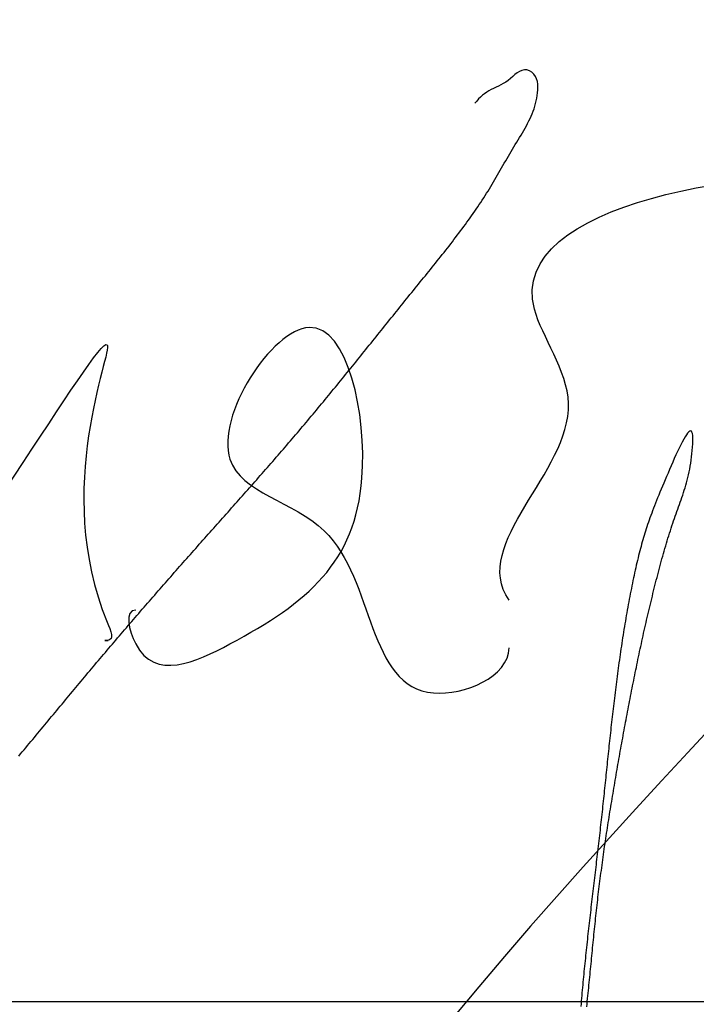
# Model space of a CAD drawing. Header units: millimetres. Extents: x 523431 to 527346, y -48565 to -47721.
# Tile 191 of 217: x 526767.77 to 526770.4, y -48539.76 to -48535.92. Entities that reach past the tile are written whole.
import ezdxf

# ---------------------------------------------------------------- set-up
doc = ezdxf.new("R2010")
doc.units = ezdxf.units.MM

# ---------------------------------------------------------------- blocks, each defined once
blk = doc.blocks.new('A$C0BD840A7')
at = {"color": 5, "start_tangent": (-0.346197, 0.938162)}
blk.add_spline([(4.2345, 8.3685), (4.2345, 5.7174), (5.168, 6.9938), (5.168, 5.9138), (5.168, 5.842), (5.1593, 5.842), (5.1712, 5.842)], degree=3, dxfattribs=at)
at = {"color": 5}
for points, start_tangent, end_tangent in [([(6.7322, 5.9997), (6.9638, 6.7648), (6.8311, 7.132), (8.2398, 7.6625), (5.225, 1.9005), (6.0172, 0.1088), (10.0616, 1.2755)], (-0.576065, 0.817404), (1, 0)), ([(5.2789, 5.9607), (5.2789, 5.8287), (5.6459, 5.8287), (6.1597, 6.4741), (5.9542, 7.0609), (5.6459, 6.5475), (6.0129, 6.2688), (6.4386, 5.6379), (6.7322, 5.814)], (-1, 0), (0, 1))]:
    blk.add_spline(points, degree=3, dxfattribs=dict(at, start_tangent=start_tangent, end_tangent=end_tangent))

msp = doc.modelspace()

# ---------------------------------------------------------------- linework, layer by layer
at = {"color": 174}
for p, q in [((526769.7069, -48536.1292), (526769.698, -48536.136)), ((526769.7159, -48536.1234), (526769.7069, -48536.1292)), ((526769.725, -48536.1193), (526769.7159, -48536.1234)), ((526769.7344, -48536.1173), (526769.725, -48536.1193)), ((526769.7442, -48536.1179), (526769.7344, -48536.1173)), ((526769.754, -48536.1213), (526769.7442, -48536.1179)), ((526769.7634, -48536.127), (526769.754, -48536.1213)), ((526769.7715, -48536.1344), (526769.7634, -48536.127)), ((526769.6619, -48536.1647), (526769.6525, -48536.1704)), ((526769.6711, -48536.1583), (526769.6619, -48536.1647)), ((526769.6802, -48536.1512), (526769.6711, -48536.1583)), ((526769.6891, -48536.1436), (526769.6802, -48536.1512)), ((526769.698, -48536.136), (526769.6891, -48536.1436)), ((526769.7778, -48536.143), (526769.7715, -48536.1344)), ((526769.7823, -48536.1525), (526769.7778, -48536.143)), ((526769.7852, -48536.1626), (526769.7823, -48536.1525)), ((526769.7868, -48536.1733), (526769.7852, -48536.1626)), ((526769.588, -48536.2044), (526769.5796, -48536.2101)), ((526769.5967, -48536.1992), (526769.588, -48536.2044)), ((526769.6057, -48536.1944), (526769.5967, -48536.1992)), ((526769.6148, -48536.1898), (526769.6057, -48536.1944)), ((526769.6242, -48536.1851), (526769.6148, -48536.1898)), ((526769.6336, -48536.1805), (526769.6242, -48536.1851)), ((526769.6431, -48536.1756), (526769.6336, -48536.1805)), ((526769.6525, -48536.1704), (526769.6431, -48536.1756)), ((526769.7848, -48536.2172), (526769.7861, -48536.2064)), ((526769.7861, -48536.2064), (526769.787, -48536.1954)), ((526769.7873, -48536.1843), (526769.7868, -48536.1733)), ((526769.787, -48536.1954), (526769.7873, -48536.1843)), ((526769.5492, -48536.2387), (526769.542, -48536.2466)), ((526769.5564, -48536.2308), (526769.5492, -48536.2387)), ((526769.5638, -48536.2234), (526769.5564, -48536.2308)), ((526769.5715, -48536.2164), (526769.5638, -48536.2234)), ((526769.5796, -48536.2101), (526769.5715, -48536.2164)), ((526769.7783, -48536.2485), (526769.7809, -48536.2383)), ((526769.7809, -48536.2383), (526769.783, -48536.2278)), ((526769.783, -48536.2278), (526769.7848, -48536.2172)), ((526769.7649, -48536.2881), (526769.7687, -48536.2784)), ((526769.7687, -48536.2784), (526769.7722, -48536.2685)), ((526769.7722, -48536.2685), (526769.7754, -48536.2586)), ((526769.7754, -48536.2586), (526769.7783, -48536.2485)), ((526769.7472, -48536.3258), (526769.752, -48536.3165)), ((526769.752, -48536.3165), (526769.7565, -48536.3072)), ((526769.7565, -48536.3072), (526769.7608, -48536.2977)), ((526769.7608, -48536.2977), (526769.7649, -48536.2881)), ((526769.7268, -48536.3625), (526769.7321, -48536.3534)), ((526769.7321, -48536.3534), (526769.7373, -48536.3443)), ((526769.7373, -48536.3443), (526769.7423, -48536.3352)), ((526769.7423, -48536.3352), (526769.7472, -48536.3258)), ((526769.6993, -48536.4076), (526769.7049, -48536.3986)), ((526769.7049, -48536.3986), (526769.7104, -48536.3896)), ((526769.7104, -48536.3896), (526769.7159, -48536.3805)), ((526769.7159, -48536.3805), (526769.7214, -48536.3715)), ((526769.7214, -48536.3715), (526769.7268, -48536.3625)), ((526769.6775, -48536.4438), (526769.6829, -48536.4347)), ((526769.6829, -48536.4347), (526769.6883, -48536.4256)), ((526769.6883, -48536.4256), (526769.6938, -48536.4166)), ((526769.6938, -48536.4166), (526769.6993, -48536.4076)), ((526769.6565, -48536.4803), (526769.6617, -48536.471)), ((526769.6617, -48536.471), (526769.6669, -48536.4619)), ((526769.6669, -48536.4619), (526769.6722, -48536.4528)), ((526769.6722, -48536.4528), (526769.6775, -48536.4438)), ((526769.6357, -48536.5168), (526769.6409, -48536.5076)), ((526769.6409, -48536.5076), (526769.6461, -48536.4985)), ((526769.6461, -48536.4985), (526769.6513, -48536.4894)), ((526769.6513, -48536.4894), (526769.6565, -48536.4803)), ((526769.6094, -48536.5622), (526769.6148, -48536.5532)), ((526769.6148, -48536.5532), (526769.6201, -48536.5441)), ((526769.6201, -48536.5441), (526769.6253, -48536.5351)), ((526769.6253, -48536.5351), (526769.6305, -48536.526)), ((526769.6305, -48536.526), (526769.6357, -48536.5168)), ((526769.5875, -48536.598), (526769.5931, -48536.5891)), ((526769.5931, -48536.5891), (526769.5986, -48536.5802)), ((526769.5986, -48536.5802), (526769.604, -48536.5711)), ((526769.604, -48536.5711), (526769.6094, -48536.5622)), ((526769.5648, -48536.6332), (526769.5705, -48536.6245)), ((526769.5705, -48536.6245), (526769.5762, -48536.6156)), ((526769.5762, -48536.6156), (526769.5819, -48536.6068)), ((526769.5819, -48536.6068), (526769.5875, -48536.598)), ((526769.5352, -48536.6766), (526769.5412, -48536.6679)), ((526769.5412, -48536.6679), (526769.5472, -48536.6593)), ((526769.5472, -48536.6593), (526769.5531, -48536.6506)), ((526769.5531, -48536.6506), (526769.559, -48536.642)), ((526769.559, -48536.642), (526769.5648, -48536.6332)), ((526769.5109, -48536.7108), (526769.517, -48536.7023)), ((526769.517, -48536.7023), (526769.5231, -48536.6938)), ((526769.5231, -48536.6938), (526769.5292, -48536.6852)), ((526769.5292, -48536.6852), (526769.5352, -48536.6766)), ((526769.4796, -48536.7531), (526769.4859, -48536.7447)), ((526769.4859, -48536.7447), (526769.4922, -48536.7363)), ((526769.4922, -48536.7363), (526769.4985, -48536.7278)), ((526769.4985, -48536.7278), (526769.5047, -48536.7194)), ((526769.5047, -48536.7194), (526769.5109, -48536.7108)), ((526769.4541, -48536.7866), (526769.4605, -48536.7783)), ((526769.4605, -48536.7783), (526769.4669, -48536.77)), ((526769.4669, -48536.77), (526769.4733, -48536.7615)), ((526769.4733, -48536.7615), (526769.4796, -48536.7531)), ((526769.4217, -48536.8282), (526769.4282, -48536.8199)), ((526769.4282, -48536.8199), (526769.4347, -48536.8115)), ((526769.4347, -48536.8115), (526769.4412, -48536.8033)), ((526769.4412, -48536.8033), (526769.4477, -48536.795)), ((526769.4477, -48536.795), (526769.4541, -48536.7866)), ((526769.3954, -48536.8611), (526769.402, -48536.8529)), ((526769.402, -48536.8529), (526769.4086, -48536.8447)), ((526769.4086, -48536.8447), (526769.4151, -48536.8364)), ((526769.4151, -48536.8364), (526769.4217, -48536.8282)), ((526769.3623, -48536.9022), (526769.3689, -48536.894)), ((526769.3689, -48536.894), (526769.3756, -48536.8858)), ((526769.3756, -48536.8858), (526769.3822, -48536.8776)), ((526769.3822, -48536.8776), (526769.3888, -48536.8694)), ((526769.3888, -48536.8694), (526769.3954, -48536.8611)), ((526769.3291, -48536.9432), (526769.3357, -48536.9351)), ((526769.3357, -48536.9351), (526769.3424, -48536.9269)), ((526769.3424, -48536.9269), (526769.349, -48536.9187)), ((526769.349, -48536.9187), (526769.3557, -48536.9104)), ((526769.3557, -48536.9104), (526769.3623, -48536.9022)), ((526769.3026, -48536.9761), (526769.3092, -48536.9679)), ((526769.3092, -48536.9679), (526769.3158, -48536.9597)), ((526769.3158, -48536.9597), (526769.3225, -48536.9514)), ((526769.3225, -48536.9514), (526769.3291, -48536.9432)), ((526769.2695, -48537.0171), (526769.2761, -48537.0089)), ((526769.2761, -48537.0089), (526769.2827, -48537.0006)), ((526769.2827, -48537.0006), (526769.2893, -48536.9924)), ((526769.2893, -48536.9924), (526769.2959, -48536.9842)), ((526769.2959, -48536.9842), (526769.3026, -48536.9761)), ((526769.2364, -48537.0581), (526769.243, -48537.0498)), ((526769.243, -48537.0498), (526769.2496, -48537.0416)), ((526769.2496, -48537.0416), (526769.2562, -48537.0335)), ((526769.2562, -48537.0335), (526769.2628, -48537.0253)), ((526769.2628, -48537.0253), (526769.2695, -48537.0171)), ((526769.21, -48537.0909), (526769.2166, -48537.0827)), ((526769.2166, -48537.0827), (526769.2232, -48537.0745)), ((526769.2232, -48537.0745), (526769.2298, -48537.0663)), ((526769.2298, -48537.0663), (526769.2364, -48537.0581)), ((526769.1771, -48537.1319), (526769.1837, -48537.1237)), ((526769.1837, -48537.1237), (526769.1903, -48537.1155)), ((526769.1903, -48537.1155), (526769.1969, -48537.1074)), ((526769.1969, -48537.1074), (526769.2035, -48537.0991)), ((526769.2035, -48537.0991), (526769.21, -48537.0909)), ((526769.1442, -48537.1729), (526769.1508, -48537.1648)), ((526769.1508, -48537.1648), (526769.1573, -48537.1566)), ((526769.1573, -48537.1566), (526769.1639, -48537.1483)), ((526769.1639, -48537.1483), (526769.1705, -48537.1401)), ((526769.1705, -48537.1401), (526769.1771, -48537.1319)), ((526769.1178, -48537.2057), (526769.1244, -48537.1975)), ((526769.1244, -48537.1975), (526769.131, -48537.1893)), ((526769.131, -48537.1893), (526769.1376, -48537.1811)), ((526769.1376, -48537.1811), (526769.1442, -48537.1729)), ((526769.0848, -48537.2466), (526769.0914, -48537.2384)), ((526769.0914, -48537.2384), (526769.098, -48537.2302)), ((526769.098, -48537.2302), (526769.1046, -48537.2221)), ((526769.1046, -48537.2221), (526769.1112, -48537.2139)), ((526769.1112, -48537.2139), (526769.1178, -48537.2057)), ((526769.0518, -48537.2874), (526769.0584, -48537.2793)), ((526769.0584, -48537.2793), (526769.065, -48537.2711)), ((526769.065, -48537.2711), (526769.0716, -48537.263)), ((526769.0716, -48537.263), (526769.0782, -48537.2548)), ((526769.0782, -48537.2548), (526769.0848, -48537.2466)), ((526769.0187, -48537.3282), (526769.0253, -48537.3201)), ((526769.0253, -48537.3201), (526769.0319, -48537.3119)), ((526769.0319, -48537.3119), (526769.0386, -48537.3038)), ((526769.0386, -48537.3038), (526769.0452, -48537.2956)), ((526769.0452, -48537.2956), (526769.0518, -48537.2874)), ((526768.9921, -48537.3608), (526768.9987, -48537.3527)), ((526768.9987, -48537.3527), (526769.0054, -48537.3444)), ((526769.0054, -48537.3444), (526769.012, -48537.3363)), ((526769.012, -48537.3363), (526769.0187, -48537.3282)), ((526768.9588, -48537.4013), (526768.9654, -48537.3933)), ((526768.9654, -48537.3933), (526768.9721, -48537.3851)), ((526768.9721, -48537.3851), (526768.9788, -48537.377)), ((526768.9788, -48537.377), (526768.9854, -48537.3689)), ((526768.9854, -48537.3689), (526768.9921, -48537.3608)), ((526768.9253, -48537.4418), (526768.932, -48537.4336)), ((526768.932, -48537.4336), (526768.9387, -48537.4256)), ((526768.9387, -48537.4256), (526768.9454, -48537.4175)), ((526768.9454, -48537.4175), (526768.9521, -48537.4094)), ((526768.9521, -48537.4094), (526768.9588, -48537.4013)), ((526768.8984, -48537.474), (526768.9051, -48537.466)), ((526768.9051, -48537.466), (526768.9118, -48537.4579)), ((526768.9118, -48537.4579), (526768.9185, -48537.4499)), ((526768.9185, -48537.4499), (526768.9253, -48537.4418)), ((526768.8645, -48537.5142), (526768.8713, -48537.5062)), ((526768.8713, -48537.5062), (526768.8781, -48537.4982)), ((526768.8781, -48537.4982), (526768.8848, -48537.4901)), ((526768.8848, -48537.4901), (526768.8916, -48537.482)), ((526768.8916, -48537.482), (526768.8984, -48537.474)), ((526768.8305, -48537.5542), (526768.8373, -48537.5462)), ((526768.8373, -48537.5462), (526768.8441, -48537.5382)), ((526768.8441, -48537.5382), (526768.8509, -48537.5302)), ((526768.8509, -48537.5302), (526768.8577, -48537.5222)), ((526768.8577, -48537.5222), (526768.8645, -48537.5142)), ((526770.3602, -48537.5465), (526770.3548, -48537.5558)), ((526770.3653, -48537.5385), (526770.3602, -48537.5465)), ((526770.3701, -48537.532), (526770.3653, -48537.5385)), ((526770.3745, -48537.5271), (526770.3701, -48537.532)), ((526770.3784, -48537.5241), (526770.3745, -48537.5271)), ((526770.3818, -48537.5231), (526770.3784, -48537.5241)), ((526770.3847, -48537.5242), (526770.3818, -48537.5231)), ((526770.3869, -48537.5276), (526770.3847, -48537.5242)), ((526770.3885, -48537.5333), (526770.3869, -48537.5276)), ((526770.3896, -48537.5411), (526770.3885, -48537.5333)), ((526770.3901, -48537.5505), (526770.3896, -48537.5411)), ((526768.7963, -48537.5941), (526768.8031, -48537.5861)), ((526768.8031, -48537.5861), (526768.81, -48537.5781)), ((526768.81, -48537.5781), (526768.8168, -48537.5701)), ((526768.8168, -48537.5701), (526768.8237, -48537.5622)), ((526768.8237, -48537.5622), (526768.8305, -48537.5542)), ((526770.3431, -48537.5778), (526770.337, -48537.5902)), ((526770.3491, -48537.5663), (526770.3431, -48537.5778)), ((526770.3548, -48537.5558), (526770.3491, -48537.5663)), ((526770.3882, -48537.5987), (526770.3892, -48537.5857)), ((526770.3892, -48537.5857), (526770.3899, -48537.5732)), ((526770.3899, -48537.5732), (526770.3902, -48537.5613)), ((526770.3902, -48537.5613), (526770.3901, -48537.5505)), ((526768.7619, -48537.6337), (526768.7688, -48537.6258)), ((526768.7688, -48537.6258), (526768.7756, -48537.6179)), ((526768.7756, -48537.6179), (526768.7825, -48537.6099)), ((526768.7825, -48537.6099), (526768.7894, -48537.602)), ((526768.7894, -48537.602), (526768.7963, -48537.5941)), ((526770.3245, -48537.6168), (526770.3182, -48537.6308)), ((526770.3308, -48537.6033), (526770.3245, -48537.6168)), ((526770.337, -48537.5902), (526770.3308, -48537.6033)), ((526770.3839, -48537.6368), (526770.3855, -48537.6244)), ((526770.3855, -48537.6244), (526770.3869, -48537.6117)), ((526770.3869, -48537.6117), (526770.3882, -48537.5987)), ((526768.7342, -48537.6654), (526768.7411, -48537.6575)), ((526768.7411, -48537.6575), (526768.7481, -48537.6496)), ((526768.7481, -48537.6496), (526768.755, -48537.6417)), ((526768.755, -48537.6417), (526768.7619, -48537.6337)), ((526770.3056, -48537.6592), (526770.2995, -48537.6733)), ((526770.3119, -48537.645), (526770.3056, -48537.6592)), ((526770.3182, -48537.6308), (526770.3119, -48537.645)), ((526770.378, -48537.6718), (526770.3801, -48537.6605)), ((526770.3801, -48537.6605), (526770.3821, -48537.6488)), ((526770.3821, -48537.6488), (526770.3839, -48537.6368)), ((526768.6996, -48537.705), (526768.7065, -48537.6971)), ((526768.7065, -48537.6971), (526768.7134, -48537.6892)), ((526768.7134, -48537.6892), (526768.7204, -48537.6812)), ((526768.7204, -48537.6812), (526768.7273, -48537.6733)), ((526768.7273, -48537.6733), (526768.7342, -48537.6654)), ((526770.2878, -48537.7006), (526770.2823, -48537.7136)), ((526770.2936, -48537.6872), (526770.2878, -48537.7006)), ((526770.2995, -48537.6733), (526770.2936, -48537.6872)), ((526770.3709, -48537.7043), (526770.3734, -48537.6937)), ((526770.3734, -48537.6937), (526770.3758, -48537.6829)), ((526770.3758, -48537.6829), (526770.378, -48537.6718)), ((526768.6648, -48537.7444), (526768.6718, -48537.7365)), ((526768.6718, -48537.7365), (526768.6787, -48537.7287)), ((526768.6787, -48537.7287), (526768.6857, -48537.7208)), ((526768.6857, -48537.7208), (526768.6926, -48537.7129)), ((526768.6926, -48537.7129), (526768.6996, -48537.705)), ((526770.2719, -48537.7384), (526770.267, -48537.7503)), ((526770.277, -48537.7262), (526770.2719, -48537.7384)), ((526770.2823, -48537.7136), (526770.277, -48537.7262)), ((526770.36, -48537.7443), (526770.3629, -48537.7346)), ((526770.3629, -48537.7346), (526770.3656, -48537.7247)), ((526770.3656, -48537.7247), (526770.3684, -48537.7146)), ((526770.3684, -48537.7146), (526770.3709, -48537.7043)), ((526768.63, -48537.7838), (526768.6369, -48537.7759)), ((526768.6369, -48537.7759), (526768.6439, -48537.7681)), ((526768.6439, -48537.7681), (526768.6509, -48537.7602)), ((526768.6509, -48537.7602), (526768.6579, -48537.7523)), ((526768.6579, -48537.7523), (526768.6648, -48537.7444)), ((526770.2576, -48537.7729), (526770.2533, -48537.7837)), ((526770.2622, -48537.7617), (526770.2576, -48537.7729)), ((526770.267, -48537.7503), (526770.2622, -48537.7617)), ((526770.3477, -48537.7819), (526770.3509, -48537.7727)), ((526770.3509, -48537.7727), (526770.354, -48537.7634)), ((526770.354, -48537.7634), (526770.357, -48537.7539)), ((526770.357, -48537.7539), (526770.36, -48537.7443)), ((526768.5951, -48537.8231), (526768.602, -48537.8153)), ((526768.602, -48537.8153), (526768.609, -48537.8074)), ((526768.609, -48537.8074), (526768.616, -48537.7995)), ((526768.616, -48537.7995), (526768.623, -48537.7917)), ((526768.623, -48537.7917), (526768.63, -48537.7838)), ((526770.241, -48537.8144), (526770.2373, -48537.8242)), ((526770.245, -48537.8045), (526770.241, -48537.8144)), ((526770.249, -48537.7942), (526770.245, -48537.8045)), ((526770.2533, -48537.7837), (526770.249, -48537.7942)), ((526770.3315, -48537.8274), (526770.3348, -48537.8183)), ((526770.3348, -48537.8183), (526770.338, -48537.8092)), ((526770.338, -48537.8092), (526770.3413, -48537.8002)), ((526770.3413, -48537.8002), (526770.3445, -48537.7911)), ((526770.3445, -48537.7911), (526770.3477, -48537.7819)), ((526768.5601, -48537.8624), (526768.5671, -48537.8546)), ((526768.5671, -48537.8546), (526768.5741, -48537.8467)), ((526768.5741, -48537.8467), (526768.5811, -48537.8389)), ((526768.5811, -48537.8389), (526768.5881, -48537.831)), ((526768.5881, -48537.831), (526768.5951, -48537.8231)), ((526770.2267, -48537.8522), (526770.2235, -48537.8612)), ((526770.2301, -48537.8431), (526770.2267, -48537.8522)), ((526770.2336, -48537.8337), (526770.2301, -48537.8431)), ((526770.2373, -48537.8242), (526770.2336, -48537.8337)), ((526770.3184, -48537.864), (526770.3217, -48537.8547)), ((526770.3217, -48537.8547), (526770.3249, -48537.8455)), ((526770.3249, -48537.8455), (526770.3282, -48537.8364)), ((526770.3282, -48537.8364), (526770.3315, -48537.8274)), ((526768.5251, -48537.9017), (526768.5321, -48537.8939)), ((526768.5321, -48537.8939), (526768.5391, -48537.886)), ((526768.5391, -48537.886), (526768.5461, -48537.8781)), ((526768.5461, -48537.8781), (526768.5531, -48537.8703)), ((526768.5531, -48537.8703), (526768.5601, -48537.8624)), ((526770.2143, -48537.8874), (526770.2114, -48537.896)), ((526770.2173, -48537.8788), (526770.2143, -48537.8874)), ((526770.2203, -48537.8701), (526770.2173, -48537.8788)), ((526770.2235, -48537.8612), (526770.2203, -48537.8701)), ((526770.3058, -48537.9018), (526770.3089, -48537.8923)), ((526770.3089, -48537.8923), (526770.312, -48537.8828)), ((526770.312, -48537.8828), (526770.3152, -48537.8733)), ((526770.3152, -48537.8733), (526770.3184, -48537.864)), ((526768.4902, -48537.941), (526768.4972, -48537.9332)), ((526768.4972, -48537.9332), (526768.5042, -48537.9253)), ((526768.5042, -48537.9253), (526768.5112, -48537.9174)), ((526768.5112, -48537.9174), (526768.5182, -48537.9096)), ((526768.5182, -48537.9096), (526768.5251, -48537.9017)), ((526770.2007, -48537.9298), (526770.1982, -48537.9382)), ((526770.2033, -48537.9214), (526770.2007, -48537.9298)), ((526770.2059, -48537.9129), (526770.2033, -48537.9214)), ((526770.2087, -48537.9045), (526770.2059, -48537.9129)), ((526770.2114, -48537.896), (526770.2087, -48537.9045)), ((526770.2935, -48537.9408), (526770.2965, -48537.9309)), ((526770.2965, -48537.9309), (526770.2996, -48537.9212)), ((526770.2996, -48537.9212), (526770.3027, -48537.9115)), ((526770.3027, -48537.9115), (526770.3058, -48537.9018)), ((526768.4622, -48537.9725), (526768.4692, -48537.9646)), ((526768.4692, -48537.9646), (526768.4762, -48537.9567)), ((526768.4762, -48537.9567), (526768.4832, -48537.9489)), ((526768.4832, -48537.9489), (526768.4902, -48537.941)), ((526770.1909, -48537.9638), (526770.1885, -48537.9726)), ((526770.1933, -48537.9552), (526770.1909, -48537.9638)), ((526770.1957, -48537.9467), (526770.1933, -48537.9552)), ((526770.1982, -48537.9382), (526770.1957, -48537.9467)), ((526770.2816, -48537.9806), (526770.2845, -48537.9706)), ((526770.2845, -48537.9706), (526770.2875, -48537.9606)), ((526770.2875, -48537.9606), (526770.2905, -48537.9507)), ((526770.2905, -48537.9507), (526770.2935, -48537.9408)), ((526768.4274, -48538.0118), (526768.4343, -48538.0039)), ((526768.4343, -48538.0039), (526768.4413, -48537.9961)), ((526768.4413, -48537.9961), (526768.4483, -48537.9882)), ((526768.4483, -48537.9882), (526768.4553, -48537.9803)), ((526768.4553, -48537.9803), (526768.4622, -48537.9725)), ((526770.1792, -48538.0085), (526770.1769, -48538.0178)), ((526770.1815, -48537.9994), (526770.1792, -48538.0085)), ((526770.1838, -48537.9903), (526770.1815, -48537.9994)), ((526770.1861, -48537.9814), (526770.1838, -48537.9903)), ((526770.1885, -48537.9726), (526770.1861, -48537.9814)), ((526770.2729, -48538.011), (526770.2758, -48538.0009)), ((526770.2758, -48538.0009), (526770.2787, -48537.9907)), ((526770.2787, -48537.9907), (526770.2816, -48537.9806)), ((526768.3925, -48538.0512), (526768.3995, -48538.0433)), ((526768.3995, -48538.0433), (526768.4065, -48538.0355)), ((526768.4065, -48538.0355), (526768.4134, -48538.0276)), ((526768.4134, -48538.0276), (526768.4204, -48538.0197)), ((526768.4204, -48538.0197), (526768.4274, -48538.0118)), ((526770.1701, -48538.0462), (526770.1679, -48538.0559)), ((526770.1724, -48538.0366), (526770.1701, -48538.0462)), ((526770.1746, -48538.0272), (526770.1724, -48538.0366)), ((526770.1769, -48538.0178), (526770.1746, -48538.0272)), ((526770.2617, -48538.052), (526770.2645, -48538.0417)), ((526770.2645, -48538.0417), (526770.2673, -48538.0315)), ((526770.2673, -48538.0315), (526770.2701, -48538.0212)), ((526770.2701, -48538.0212), (526770.2729, -48538.011)), ((526768.3578, -48538.0907), (526768.3647, -48538.0828)), ((526768.3647, -48538.0828), (526768.3717, -48538.0749)), ((526768.3717, -48538.0749), (526768.3786, -48538.067)), ((526768.3786, -48538.067), (526768.3856, -48538.0591)), ((526768.3856, -48538.0591), (526768.3925, -48538.0512)), ((526770.1614, -48538.0854), (526770.1592, -48538.0954)), ((526770.1635, -48538.0755), (526770.1614, -48538.0854)), ((526770.1657, -48538.0656), (526770.1635, -48538.0755)), ((526770.1679, -48538.0559), (526770.1657, -48538.0656)), ((526770.2508, -48538.0934), (526770.2535, -48538.083)), ((526770.2535, -48538.083), (526770.2562, -48538.0727)), ((526770.2562, -48538.0727), (526770.2589, -48538.0623)), ((526770.2589, -48538.0623), (526770.2617, -48538.052)), ((526768.3231, -48538.1302), (526768.3301, -48538.1223)), ((526768.3301, -48538.1223), (526768.337, -48538.1144)), ((526768.337, -48538.1144), (526768.3439, -48538.1065)), ((526768.3439, -48538.1065), (526768.3509, -48538.0986)), ((526768.3509, -48538.0986), (526768.3578, -48538.0907)), ((526770.155, -48538.1157), (526770.1529, -48538.1259)), ((526770.1571, -48538.1055), (526770.155, -48538.1157)), ((526770.1592, -48538.0954), (526770.1571, -48538.1055)), ((526770.2402, -48538.1349), (526770.2429, -48538.1245)), ((526770.2429, -48538.1245), (526770.2455, -48538.1142)), ((526770.2455, -48538.1142), (526770.2481, -48538.1038)), ((526770.2481, -48538.1038), (526770.2508, -48538.0934)), ((526768.2886, -48538.1699), (526768.2955, -48538.1619)), ((526768.2955, -48538.1619), (526768.3024, -48538.154)), ((526768.3024, -48538.154), (526768.3093, -48538.1461)), ((526768.3093, -48538.1461), (526768.3162, -48538.1382)), ((526768.3162, -48538.1382), (526768.3231, -48538.1302)), ((526770.1468, -48538.1569), (526770.1448, -48538.1674)), ((526770.1488, -48538.1465), (526770.1468, -48538.1569)), ((526770.1509, -48538.1362), (526770.1488, -48538.1465)), ((526770.1529, -48538.1259), (526770.1509, -48538.1362)), ((526770.2326, -48538.1661), (526770.2351, -48538.1557)), ((526770.2351, -48538.1557), (526770.2377, -48538.1453)), ((526770.2377, -48538.1453), (526770.2402, -48538.1349)), ((526768.2541, -48538.2095), (526768.261, -48538.2016)), ((526768.261, -48538.2016), (526768.2679, -48538.1937)), ((526768.2679, -48538.1937), (526768.2748, -48538.1857)), ((526768.2748, -48538.1857), (526768.2817, -48538.1778)), ((526768.2817, -48538.1778), (526768.2886, -48538.1699)), ((526770.1389, -48538.1991), (526770.137, -48538.2097)), ((526770.1408, -48538.1885), (526770.1389, -48538.1991)), ((526770.1428, -48538.1779), (526770.1408, -48538.1885)), ((526770.1448, -48538.1674), (526770.1428, -48538.1779)), ((526770.2226, -48538.2076), (526770.225, -48538.1972)), ((526770.225, -48538.1972), (526770.2275, -48538.1869)), ((526770.2275, -48538.1869), (526770.23, -48538.1765)), ((526770.23, -48538.1765), (526770.2326, -48538.1661)), ((526768.2266, -48538.2414), (526768.2335, -48538.2334)), ((526768.2335, -48538.2334), (526768.2403, -48538.2254)), ((526768.2403, -48538.2254), (526768.2472, -48538.2175)), ((526768.2472, -48538.2175), (526768.2541, -48538.2095)), ((526770.1332, -48538.2311), (526770.1313, -48538.2418)), ((526770.135, -48538.2204), (526770.1332, -48538.2311)), ((526770.137, -48538.2097), (526770.135, -48538.2204)), ((526770.2129, -48538.2489), (526770.2153, -48538.2386)), ((526770.2153, -48538.2386), (526770.2177, -48538.2282)), ((526770.2177, -48538.2282), (526770.2201, -48538.2179)), ((526770.2201, -48538.2179), (526770.2226, -48538.2076)), ((526768.1923, -48538.2812), (526768.1992, -48538.2732)), ((526768.1992, -48538.2732), (526768.206, -48538.2652)), ((526768.206, -48538.2652), (526768.2129, -48538.2573)), ((526768.2129, -48538.2573), (526768.2197, -48538.2493)), ((526768.2197, -48538.2493), (526768.2266, -48538.2414)), ((526770.1258, -48538.2742), (526770.124, -48538.285)), ((526770.1276, -48538.2634), (526770.1258, -48538.2742)), ((526770.1295, -48538.2526), (526770.1276, -48538.2634)), ((526770.1313, -48538.2418), (526770.1295, -48538.2526)), ((526770.2058, -48538.2798), (526770.2081, -48538.2695)), ((526770.2081, -48538.2695), (526770.2105, -48538.2592)), ((526770.2105, -48538.2592), (526770.2129, -48538.2489)), ((526768.1581, -48538.3211), (526768.1649, -48538.3131)), ((526768.1649, -48538.3131), (526768.1718, -48538.3051)), ((526768.1718, -48538.3051), (526768.1786, -48538.2971)), ((526768.1786, -48538.2971), (526768.1855, -48538.2892)), ((526768.1855, -48538.2892), (526768.1923, -48538.2812)), ((526770.1205, -48538.3067), (526770.1188, -48538.3175)), ((526770.1223, -48538.2958), (526770.1205, -48538.3067)), ((526770.124, -48538.285), (526770.1223, -48538.2958)), ((526770.1966, -48538.3208), (526770.1988, -48538.3106)), ((526770.1988, -48538.3106), (526770.2011, -48538.3003)), ((526770.2011, -48538.3003), (526770.2034, -48538.29)), ((526770.2034, -48538.29), (526770.2058, -48538.2798)), ((526768.124, -48538.3611), (526768.1308, -48538.3531)), ((526768.1308, -48538.3531), (526768.1376, -48538.3451)), ((526768.1376, -48538.3451), (526768.1444, -48538.3371)), ((526768.1444, -48538.3371), (526768.1513, -48538.3291)), ((526768.1513, -48538.3291), (526768.1581, -48538.3211)), ((526770.1138, -48538.35), (526770.1122, -48538.3609)), ((526770.1155, -48538.3392), (526770.1138, -48538.35)), ((526770.1171, -48538.3284), (526770.1155, -48538.3392)), ((526770.1188, -48538.3175), (526770.1171, -48538.3284)), ((526770.1876, -48538.3618), (526770.1898, -48538.3516)), ((526770.1898, -48538.3516), (526770.192, -48538.3413)), ((526770.192, -48538.3413), (526770.1943, -48538.3311)), ((526770.1943, -48538.3311), (526770.1966, -48538.3208)), ((526768.09, -48538.4012), (526768.0968, -48538.3932)), ((526768.0968, -48538.3932), (526768.1036, -48538.3852)), ((526768.1036, -48538.3852), (526768.1104, -48538.3771)), ((526768.1104, -48538.3771), (526768.1172, -48538.3691)), ((526768.1172, -48538.3691), (526768.124, -48538.3611)), ((526770.1074, -48538.3932), (526770.1059, -48538.404)), ((526770.109, -48538.3825), (526770.1074, -48538.3932)), ((526770.1106, -48538.3717), (526770.109, -48538.3825)), ((526770.1122, -48538.3609), (526770.1106, -48538.3717)), ((526770.1789, -48538.4027), (526770.181, -48538.3925)), ((526770.181, -48538.3925), (526770.1832, -48538.3823)), ((526770.1832, -48538.3823), (526770.1854, -48538.3721)), ((526770.1854, -48538.3721), (526770.1876, -48538.3618)), ((526768.0629, -48538.4333), (526768.0696, -48538.4253)), ((526768.0696, -48538.4253), (526768.0764, -48538.4173)), ((526768.0764, -48538.4173), (526768.0832, -48538.4092)), ((526768.0832, -48538.4092), (526768.09, -48538.4012)), ((526770.1028, -48538.4254), (526770.1013, -48538.4361)), ((526770.1043, -48538.4147), (526770.1028, -48538.4254)), ((526770.1059, -48538.404), (526770.1043, -48538.4147)), ((526770.1725, -48538.4334), (526770.1746, -48538.4232)), ((526770.1746, -48538.4232), (526770.1767, -48538.4129)), ((526770.1767, -48538.4129), (526770.1789, -48538.4027)), ((526768.0291, -48538.4736), (526768.0358, -48538.4655)), ((526768.0358, -48538.4655), (526768.0426, -48538.4575)), ((526768.0426, -48538.4575), (526768.0493, -48538.4494)), ((526768.0493, -48538.4494), (526768.0561, -48538.4414)), ((526768.0561, -48538.4414), (526768.0629, -48538.4333)), ((526770.097, -48538.4681), (526770.0956, -48538.4787)), ((526770.0984, -48538.4574), (526770.097, -48538.4681)), ((526770.0999, -48538.4468), (526770.0984, -48538.4574)), ((526770.1013, -48538.4361), (526770.0999, -48538.4468)), ((526770.1641, -48538.4742), (526770.1662, -48538.464)), ((526770.1662, -48538.464), (526770.1683, -48538.4538)), ((526770.1683, -48538.4538), (526770.1704, -48538.4436)), ((526770.1704, -48538.4436), (526770.1725, -48538.4334)), ((526767.9953, -48538.5139), (526768.0021, -48538.5059)), ((526768.0021, -48538.5059), (526768.0088, -48538.4978)), ((526768.0088, -48538.4978), (526768.0156, -48538.4897)), ((526768.0156, -48538.4897), (526768.0223, -48538.4817)), ((526768.0223, -48538.4817), (526768.0291, -48538.4736)), ((526770.0929, -48538.4999), (526770.0915, -48538.5104)), ((526770.0942, -48538.4893), (526770.0929, -48538.4999)), ((526770.0956, -48538.4787), (526770.0942, -48538.4893)), ((526770.1559, -48538.5149), (526770.158, -48538.5047)), ((526770.158, -48538.5047), (526770.16, -48538.4945)), ((526770.16, -48538.4945), (526770.162, -48538.4844)), ((526770.162, -48538.4844), (526770.1641, -48538.4742)), ((526767.9617, -48538.5543), (526767.9684, -48538.5462)), ((526767.9684, -48538.5462), (526767.9751, -48538.5382)), ((526767.9751, -48538.5382), (526767.9819, -48538.5301)), ((526767.9819, -48538.5301), (526767.9886, -48538.522)), ((526767.9886, -48538.522), (526767.9953, -48538.5139)), ((526770.0875, -48538.542), (526770.0862, -48538.5525)), ((526770.0888, -48538.5315), (526770.0875, -48538.542)), ((526770.0902, -48538.521), (526770.0888, -48538.5315)), ((526770.0915, -48538.5104), (526770.0902, -48538.521)), ((526770.1479, -48538.5557), (526770.1499, -48538.5455)), ((526770.1499, -48538.5455), (526770.1519, -48538.5353)), ((526770.1519, -48538.5353), (526770.1539, -48538.5251)), ((526770.1539, -48538.5251), (526770.1559, -48538.5149)), ((526767.9348, -48538.5867), (526767.9415, -48538.5786)), ((526767.9415, -48538.5786), (526767.9482, -48538.5705)), ((526767.9482, -48538.5705), (526767.955, -48538.5624)), ((526767.955, -48538.5624), (526767.9617, -48538.5543)), ((526770.0824, -48538.5839), (526770.0812, -48538.5944)), ((526770.0837, -48538.5735), (526770.0824, -48538.5839)), ((526770.085, -48538.563), (526770.0837, -48538.5735)), ((526770.0862, -48538.5525), (526770.085, -48538.563)), ((526770.142, -48538.5862), (526770.144, -48538.576)), ((526770.144, -48538.576), (526770.146, -48538.5659)), ((526770.146, -48538.5659), (526770.1479, -48538.5557)), ((526767.9012, -48538.6271), (526767.9079, -48538.619)), ((526767.9079, -48538.619), (526767.9147, -48538.6109)), ((526767.9147, -48538.6109), (526767.9214, -48538.6029)), ((526767.9214, -48538.6029), (526767.9281, -48538.5948)), ((526767.9281, -48538.5948), (526767.9348, -48538.5867)), ((526770.0788, -48538.6152), (526770.0776, -48538.6256)), ((526770.08, -48538.6048), (526770.0788, -48538.6152)), ((526770.0812, -48538.5944), (526770.08, -48538.6048)), ((526770.1343, -48538.627), (526770.1362, -48538.6168)), ((526770.1362, -48538.6168), (526770.1381, -48538.6066)), ((526770.1381, -48538.6066), (526770.1401, -48538.5964)), ((526770.1401, -48538.5964), (526770.142, -48538.5862)), ((526767.8676, -48538.6676), (526767.8744, -48538.6595)), ((526767.8744, -48538.6595), (526767.8811, -48538.6514)), ((526767.8811, -48538.6514), (526767.8878, -48538.6433)), ((526767.8878, -48538.6433), (526767.8945, -48538.6352)), ((526767.8945, -48538.6352), (526767.9012, -48538.6271)), ((526770.074, -48538.6568), (526770.0729, -48538.6671)), ((526770.0752, -48538.6464), (526770.074, -48538.6568)), ((526770.0764, -48538.636), (526770.0752, -48538.6464)), ((526770.0776, -48538.6256), (526770.0764, -48538.636)), ((526770.1267, -48538.6678), (526770.1286, -48538.6576)), ((526770.1286, -48538.6576), (526770.1304, -48538.6474)), ((526770.1304, -48538.6474), (526770.1324, -48538.6372)), ((526770.1324, -48538.6372), (526770.1343, -48538.627)), ((526767.834, -48538.708), (526767.8408, -48538.6999)), ((526767.8408, -48538.6999), (526767.8475, -48538.6918)), ((526767.8475, -48538.6918), (526767.8542, -48538.6838)), ((526767.8542, -48538.6838), (526767.8609, -48538.6757)), ((526767.8609, -48538.6757), (526767.8676, -48538.6676)), ((526770.0695, -48538.6982), (526770.0683, -48538.7085)), ((526770.0706, -48538.6878), (526770.0695, -48538.6982)), ((526770.0717, -48538.6775), (526770.0706, -48538.6878)), ((526770.0729, -48538.6671), (526770.0717, -48538.6775)), ((526770.1191, -48538.7086), (526770.121, -48538.6984)), ((526770.121, -48538.6984), (526770.1229, -48538.6882)), ((526770.1229, -48538.6882), (526770.1248, -48538.678)), ((526770.1248, -48538.678), (526770.1267, -48538.6678)), ((526767.8071, -48538.7403), (526767.8139, -48538.7323)), ((526767.8139, -48538.7323), (526767.8206, -48538.7242)), ((526767.8206, -48538.7242), (526767.8273, -48538.7161)), ((526767.8273, -48538.7161), (526767.834, -48538.708)), ((526770.0661, -48538.7291), (526770.065, -48538.7394)), ((526770.0672, -48538.7188), (526770.0661, -48538.7291)), ((526770.0683, -48538.7085), (526770.0672, -48538.7188)), ((526770.1136, -48538.7392), (526770.1154, -48538.729)), ((526770.1154, -48538.729), (526770.1173, -48538.7188)), ((526770.1173, -48538.7188), (526770.1191, -48538.7086)), ((526767.7734, -48538.7807), (526767.7802, -48538.7726)), ((526767.7802, -48538.7726), (526767.7869, -48538.7646)), ((526767.7869, -48538.7646), (526767.7936, -48538.7565)), ((526767.7936, -48538.7565), (526767.8004, -48538.7484)), ((526767.8004, -48538.7484), (526767.8071, -48538.7403)), ((526770.0617, -48538.7703), (526770.0606, -48538.7805)), ((526770.0628, -48538.76), (526770.0617, -48538.7703)), ((526770.0639, -48538.7497), (526770.0628, -48538.76)), ((526770.065, -48538.7394), (526770.0639, -48538.7497)), ((526770.1062, -48538.7802), (526770.108, -48538.7699)), ((526770.108, -48538.7699), (526770.1099, -48538.7597)), ((526770.1099, -48538.7597), (526770.1117, -48538.7495)), ((526770.1117, -48538.7495), (526770.1136, -48538.7392)), ((526767.7667, -48538.7888), (526767.7734, -48538.7807)), ((526770.0574, -48538.8113), (526770.0563, -48538.8216)), ((526770.0585, -48538.8011), (526770.0574, -48538.8113)), ((526770.0596, -48538.7908), (526770.0585, -48538.8011)), ((526770.0606, -48538.7805), (526770.0596, -48538.7908)), ((526770.0989, -48538.8212), (526770.1007, -48538.8109)), ((526770.1007, -48538.8109), (526770.1026, -48538.8007)), ((526770.1026, -48538.8007), (526770.1044, -48538.7904)), ((526770.1044, -48538.7904), (526770.1062, -48538.7802)), ((526770.0531, -48538.8523), (526770.0521, -48538.8625)), ((526770.0542, -48538.8421), (526770.0531, -48538.8523)), ((526770.0553, -48538.8318), (526770.0542, -48538.8421)), ((526770.0563, -48538.8216), (526770.0553, -48538.8318)), ((526770.0917, -48538.8623), (526770.0935, -48538.852)), ((526770.0935, -48538.852), (526770.0953, -48538.8417)), ((526770.0953, -48538.8417), (526770.0971, -48538.8314)), ((526770.0971, -48538.8314), (526770.0989, -48538.8212)), ((526770.0499, -48538.883), (526770.0489, -48538.8933)), ((526770.051, -48538.8728), (526770.0499, -48538.883)), ((526770.0521, -48538.8625), (526770.051, -48538.8728)), ((526770.0864, -48538.8931), (526770.0882, -48538.8828)), ((526770.0882, -48538.8828), (526770.09, -48538.8726)), ((526770.09, -48538.8726), (526770.0917, -48538.8623)), ((526770.0456, -48538.9239), (526770.0446, -48538.9342)), ((526770.0467, -48538.9137), (526770.0456, -48538.9239)), ((526770.0478, -48538.9035), (526770.0467, -48538.9137)), ((526770.0489, -48538.8933), (526770.0478, -48538.9035)), ((526770.0795, -48538.9343), (526770.0812, -48538.924)), ((526770.0812, -48538.924), (526770.0829, -48538.9137)), ((526770.0829, -48538.9137), (526770.0847, -48538.9034)), ((526770.0847, -48538.9034), (526770.0864, -48538.8931)), ((526770.0413, -48538.9649), (526770.0402, -48538.9751)), ((526770.0424, -48538.9546), (526770.0413, -48538.9649)), ((526770.0435, -48538.9444), (526770.0424, -48538.9546)), ((526770.0446, -48538.9342), (526770.0435, -48538.9444)), ((526770.0726, -48538.9756), (526770.0743, -48538.9652)), ((526770.0743, -48538.9652), (526770.076, -48538.9549)), ((526770.076, -48538.9549), (526770.0778, -48538.9446)), ((526770.0778, -48538.9446), (526770.0795, -48538.9343)), ((526770.0369, -48539.0058), (526770.0358, -48539.0161)), ((526770.038, -48538.9956), (526770.0369, -48539.0058)), ((526770.0391, -48538.9854), (526770.038, -48538.9956)), ((526770.0402, -48538.9751), (526770.0391, -48538.9854)), ((526770.066, -48539.0169), (526770.0676, -48539.0065)), ((526770.0676, -48539.0065), (526770.0693, -48538.9962)), ((526770.0693, -48538.9962), (526770.071, -48538.9859)), ((526770.071, -48538.9859), (526770.0726, -48538.9756)), ((526770.0336, -48539.0366), (526770.0324, -48539.0469)), ((526770.0347, -48539.0263), (526770.0336, -48539.0366)), ((526770.0358, -48539.0161), (526770.0347, -48539.0263)), ((526770.0611, -48539.0479), (526770.0627, -48539.0375)), ((526770.0627, -48539.0375), (526770.0643, -48539.0272)), ((526770.0643, -48539.0272), (526770.066, -48539.0169)), ((526770.029, -48539.0777), (526770.0278, -48539.088)), ((526770.0301, -48539.0674), (526770.029, -48539.0777)), ((526770.0313, -48539.0571), (526770.0301, -48539.0674)), ((526770.0324, -48539.0469), (526770.0313, -48539.0571)), ((526770.0547, -48539.0892), (526770.0563, -48539.0789)), ((526770.0563, -48539.0789), (526770.0579, -48539.0686)), ((526770.0579, -48539.0686), (526770.0595, -48539.0582)), ((526770.0595, -48539.0582), (526770.0611, -48539.0479)), ((526770.0243, -48539.1188), (526770.0231, -48539.1291)), ((526770.0255, -48539.1085), (526770.0243, -48539.1188)), ((526770.0266, -48539.0982), (526770.0255, -48539.1085)), ((526770.0278, -48539.088), (526770.0266, -48539.0982)), ((526770.0485, -48539.1307), (526770.0501, -48539.1203)), ((526770.0501, -48539.1203), (526770.0516, -48539.11)), ((526770.0516, -48539.11), (526770.0532, -48539.0996)), ((526770.0532, -48539.0996), (526770.0547, -48539.0892)), ((526770.0195, -48539.16), (526770.0183, -48539.1704)), ((526770.0207, -48539.1497), (526770.0195, -48539.16)), ((526770.0219, -48539.1394), (526770.0207, -48539.1497)), ((526770.0231, -48539.1291), (526770.0219, -48539.1394)), ((526770.0441, -48539.1618), (526770.0455, -48539.1514)), ((526770.0455, -48539.1514), (526770.047, -48539.141)), ((526770.047, -48539.141), (526770.0485, -48539.1307)), ((526770.0159, -48539.191), (526770.0146, -48539.2013)), ((526770.0171, -48539.1807), (526770.0159, -48539.191)), ((526770.0183, -48539.1704), (526770.0171, -48539.1807)), ((526770.0383, -48539.2033), (526770.0397, -48539.1929)), ((526770.0397, -48539.1929), (526770.0411, -48539.1825)), ((526770.0411, -48539.1825), (526770.0426, -48539.1721)), ((526770.0426, -48539.1721), (526770.0441, -48539.1618)), ((526770.011, -48539.2323), (526770.0097, -48539.2427)), ((526770.0122, -48539.222), (526770.011, -48539.2323)), ((526770.0134, -48539.2117), (526770.0122, -48539.222)), ((526770.0146, -48539.2013), (526770.0134, -48539.2117)), ((526770.0327, -48539.2448), (526770.0341, -48539.2344)), ((526770.0341, -48539.2344), (526770.0355, -48539.224)), ((526770.0355, -48539.224), (526770.0368, -48539.2136)), ((526770.0368, -48539.2136), (526770.0383, -48539.2033)), ((526770.0061, -48539.2737), (526770.0048, -48539.2841)), ((526770.0073, -48539.2634), (526770.0061, -48539.2737)), ((526770.0085, -48539.253), (526770.0073, -48539.2634)), ((526770.0097, -48539.2427), (526770.0085, -48539.253)), ((526770.0287, -48539.2759), (526770.03, -48539.2655)), ((526770.03, -48539.2655), (526770.0313, -48539.2552)), ((526770.0313, -48539.2552), (526770.0327, -48539.2448)), ((526770.0024, -48539.3048), (526770.0012, -48539.3152)), ((526770.0036, -48539.2944), (526770.0024, -48539.3048)), ((526770.0048, -48539.2841), (526770.0036, -48539.2944)), ((526770.0236, -48539.3175), (526770.0248, -48539.3071)), ((526770.0248, -48539.3071), (526770.0261, -48539.2967)), ((526770.0261, -48539.2967), (526770.0274, -48539.2863)), ((526770.0274, -48539.2863), (526770.0287, -48539.2759)), ((526769.9975, -48539.3463), (526769.9963, -48539.3567)), ((526769.9987, -48539.3359), (526769.9975, -48539.3463)), ((526769.9999, -48539.3256), (526769.9987, -48539.3359)), ((526770.0012, -48539.3152), (526769.9999, -48539.3256)), ((526770.0187, -48539.3591), (526770.0199, -48539.3487)), ((526770.0199, -48539.3487), (526770.0211, -48539.3383)), ((526770.0211, -48539.3383), (526770.0223, -48539.3279)), ((526770.0223, -48539.3279), (526770.0236, -48539.3175)), ((526769.9926, -48539.3878), (526769.9914, -48539.3982)), ((526769.9938, -48539.3774), (526769.9926, -48539.3878)), ((526769.9951, -48539.3671), (526769.9938, -48539.3774)), ((526769.9963, -48539.3567), (526769.9951, -48539.3671)), ((526770.0141, -48539.4006), (526770.0152, -48539.3902)), ((526770.0152, -48539.3902), (526770.0164, -48539.3799)), ((526770.0164, -48539.3799), (526770.0175, -48539.3695)), ((526770.0175, -48539.3695), (526770.0187, -48539.3591)), ((526769.989, -48539.419), (526769.9878, -48539.4294)), ((526769.9902, -48539.4086), (526769.989, -48539.419)), ((526769.9914, -48539.3982), (526769.9902, -48539.4086)), ((526770.0108, -48539.4318), (526770.0119, -48539.4214)), ((526770.0119, -48539.4214), (526770.013, -48539.411)), ((526770.013, -48539.411), (526770.0141, -48539.4006)), ((526769.9843, -48539.4606), (526769.9831, -48539.4711)), ((526769.9855, -48539.4502), (526769.9843, -48539.4606)), ((526769.9866, -48539.4398), (526769.9855, -48539.4502)), ((526769.9878, -48539.4294), (526769.9866, -48539.4398)), ((526770.0065, -48539.4734), (526770.0076, -48539.463)), ((526770.0076, -48539.463), (526770.0086, -48539.4526)), ((526770.0086, -48539.4526), (526770.0097, -48539.4422)), ((526770.0097, -48539.4422), (526770.0108, -48539.4318)), ((526769.9796, -48539.5023), (526769.9785, -48539.5127)), ((526769.9808, -48539.4919), (526769.9796, -48539.5023)), ((526769.9819, -48539.4815), (526769.9808, -48539.4919)), ((526769.9831, -48539.4711), (526769.9819, -48539.4815)), ((526770.0024, -48539.5151), (526770.0034, -48539.5047)), ((526770.0034, -48539.5047), (526770.0044, -48539.4943)), ((526770.0044, -48539.4943), (526770.0055, -48539.4838)), ((526770.0055, -48539.4838), (526770.0065, -48539.4734)), ((526769.9762, -48539.5336), (526769.9751, -48539.544)), ((526769.9774, -48539.5232), (526769.9762, -48539.5336)), ((526769.9785, -48539.5127), (526769.9774, -48539.5232)), ((526769.9993, -48539.5463), (526770.0003, -48539.5359)), ((526770.0003, -48539.5359), (526770.0013, -48539.5255)), ((526770.0013, -48539.5255), (526770.0024, -48539.5151)), ((526769.9718, -48539.5753), (526769.9707, -48539.5857)), ((526769.9729, -48539.5649), (526769.9718, -48539.5753)), ((526769.974, -48539.5544), (526769.9729, -48539.5649)), ((526769.9751, -48539.544), (526769.974, -48539.5544)), ((526769.9952, -48539.5879), (526769.9962, -48539.5775)), ((526769.9962, -48539.5775), (526769.9973, -48539.5671)), ((526769.9973, -48539.5671), (526769.9983, -48539.5567)), ((526769.9983, -48539.5567), (526769.9993, -48539.5463)), ((526769.9675, -48539.617), (526769.9665, -48539.6275)), ((526769.9686, -48539.6066), (526769.9675, -48539.617)), ((526769.9696, -48539.5962), (526769.9686, -48539.6066)), ((526769.9707, -48539.5857), (526769.9696, -48539.5962)), ((526769.9912, -48539.6295), (526769.9922, -48539.6191)), ((526769.9922, -48539.6191), (526769.9932, -48539.6087)), ((526769.9932, -48539.6087), (526769.9942, -48539.5983)), ((526769.9942, -48539.5983), (526769.9952, -48539.5879)), ((526769.9645, -48539.6484), (526769.9635, -48539.6588)), ((526769.9655, -48539.6379), (526769.9645, -48539.6484)), ((526769.9665, -48539.6275), (526769.9655, -48539.6379)), ((526769.9881, -48539.6606), (526769.9891, -48539.6503)), ((526769.9891, -48539.6503), (526769.9901, -48539.6399)), ((526769.9901, -48539.6399), (526769.9912, -48539.6295)), ((526769.9605, -48539.6902), (526769.9596, -48539.7006)), ((526769.9615, -48539.6797), (526769.9605, -48539.6902)), ((526769.9625, -48539.6693), (526769.9615, -48539.6797)), ((526769.9635, -48539.6588), (526769.9625, -48539.6693)), ((526769.9839, -48539.7022), (526769.9849, -48539.6918)), ((526769.9849, -48539.6918), (526769.986, -48539.6814)), ((526769.986, -48539.6814), (526769.987, -48539.671)), ((526769.987, -48539.671), (526769.9881, -48539.6606)), ((526769.9568, -48539.732), (526769.9559, -48539.7424)), ((526769.9577, -48539.7215), (526769.9568, -48539.732)), ((526769.9586, -48539.7111), (526769.9577, -48539.7215)), ((526769.9596, -48539.7006), (526769.9586, -48539.7111)), ((526769.9795, -48539.7438), (526769.9806, -48539.7334)), ((526769.9806, -48539.7334), (526769.9817, -48539.723)), ((526769.9817, -48539.723), (526769.9828, -48539.7126)), ((526769.9828, -48539.7126), (526769.9839, -48539.7022)), ((526769.955, -48539.7529), (526769.9542, -48539.7633)), ((526769.9559, -48539.7424), (526769.955, -48539.7529)), ((526769.9773, -48539.7646), (526769.9784, -48539.7542)), ((526769.9784, -48539.7542), (526769.9795, -48539.7438))]:
    msp.add_line(p, q, dxfattribs=at)
msp.add_line((526785.5796, -48539.7462), (526720.5796, -48539.7462))

# ---------------------------------------------------------------- block references
msp.add_blockref('A$C0BD840A7', (526762.9426, -48544.1811))

doc.saveas('drawing.dxf')
